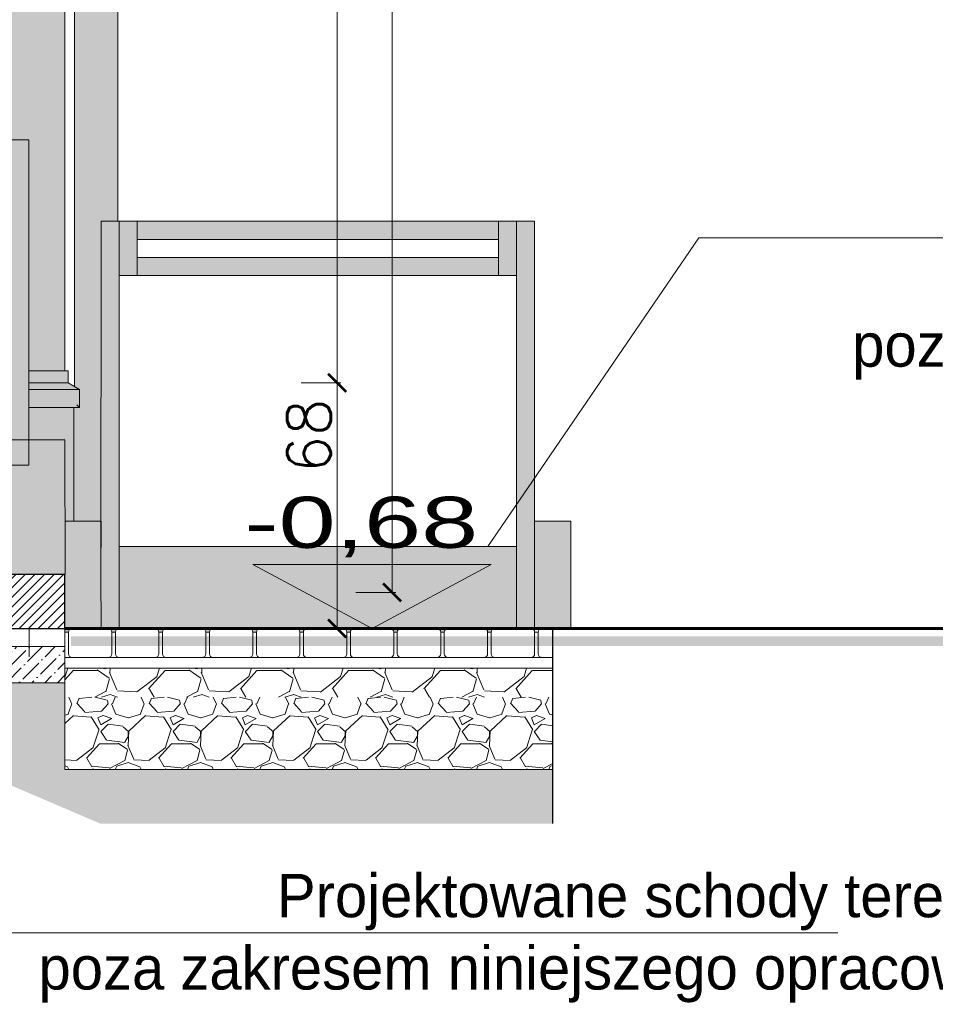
# Model space of a CAD drawing. Header units: millimetres. Extents: x -740 to 33545, y 5178 to 22494.
# Tile 14 of 250: x 2503 to 2756, y 9918 to 10190. Entities that reach past the tile are written whole.
import ezdxf
from ezdxf.lldxf.tags import DXFTag
from ezdxf.xclip import XClip

# ---------------------------------------------------------------- set-up
doc = ezdxf.new("R2010")
doc.units = ezdxf.units.MM
doc.header["$MEASUREMENT"] = 0
doc.header["$XCLIPFRAME"] = 0
doc.layers.get('Defpoints').update_dxf_attribs({"color": 252})
for name, color, linetype, lineweight in [('A_l.przekrojowa', 252, 'Continuous', 30), ('A_l.widokowa', 252, 'Continuous', 18), ('A_linie widokowe', 252, 'Continuous', 18), ('l. przekrojowa', 252, 'Continuous', 30), ('l.przerywana', 252, 'ICAD_ISO03W100', 5), ('l.widokowa', 252, 'Continuous', 15), ('l.wypeĹ‚nien', 252, 'Continuous', 5), ('l.wypeĹ‚nieĹ„', 252, 'Continuous', 5), ('wymiarowanie', 252, 'Continuous', 9)]:
    doc.layers.add(name, color=color, linetype=linetype, lineweight=lineweight)
doc.styles.add('PROFILE', font='GOTHIC.TTF', dxfattribs={"width": 0.8})
doc.styles.add('ROMANS', font='romans')
doc.styles.add('styl2', font='simplex.shx')
tags = doc.linetypes.add('ICAD_ISO03W100', pattern=[30, 12, -18]).pattern_tags.tags
tags[6:7] = [DXFTag(74, 4), DXFTag(75, 0), DXFTag(340, '0'), DXFTag(46, 1.0), DXFTag(50, 0.0), DXFTag(44, 0.0), DXFTag(45, 0.0)]
tags[4:5] = [DXFTag(74, 4), DXFTag(75, 0), DXFTag(340, '0'), DXFTag(46, 1.0), DXFTag(50, 0.0), DXFTag(44, 0.0), DXFTag(45, 0.0)]
doc.dimstyles.new('Skala 1-50', dxfattribs={"dimtxt": 12, "dimasz": 5, "dimexe": 1, "dimexo": 1, "dimgap": 1.5, "dimtad": 1, "dimdec": 1, "dimrnd": 0.5, "dimtxsty": 'styl2', "dimblk": 'ARCHTICK', "dimcen": 5, "dimadec": 0, "dimazin": 0, "dimtfac": 1, "dimtdec": 1, "dimtmove": 1, "dimatfit": 3, "dimldrblk": 'ARCHTICK', "dimfxl": 0, "dimlwd": -1, "dimlwe": -1, "dimarcsym": 0})

# ---------------------------------------------------------------- blocks, each defined once
blk = doc.blocks.new('MF2E40FB0')
at = {"true_color": 0xffffff}
blk.add_hatch(color=7, dxfattribs=at).paths.add_polyline_path([(193.989, 188.446), (193.989, 165.827), (315.555, 165.827), (315.555, 188.446)])
blk = doc.blocks.new('MF2E3DA70')
at = {"color": 250, "linetype": 'Continuous', "lineweight": 60, "true_color": 0x231f20}
blk.add_lwpolyline([(315.555, 188.446), (280.99, 188.446), (280.99, 188.446)], dxfattribs=at)
blk = doc.blocks.new('_ArchTick')
at = {"color": 0, "linetype": 'ByBlock', "const_width": 0.15}
blk.add_lwpolyline([(-0.5, -0.5), (0.5, 0.5)], dxfattribs=at)
blk = doc.blocks.new('*D2357')
at = {"layer": 'Defpoints', "color": 0}
for p in [(2546.91, 10089.6), (2549.51, 10021.6), (2590.42, 10021.6)]:
    blk.add_point(p, dxfattribs=at)
at = {"layer": 'wymiarowanie', "color": 0}
for p, q in [((2580.42, 10089.6), (2591.42, 10089.6)), ((2590.42, 10089.6), (2590.42, 10021.6)), ((2580.42, 10021.6), (2591.42, 10021.6))]:
    blk.add_line(p, q, dxfattribs=at)
at = {"layer": 'wymiarowanie', "color": 0, "xscale": 5, "yscale": 5, "zscale": 5}
for p, rotation in [((2590.42, 10089.6), 90), ((2590.42, 10021.6), 270)]:
    blk.add_blockref('_ArchTick', p, dxfattribs=dict(at, rotation=rotation))
at = {"layer": 'wymiarowanie', "color": 0, "insert": (2582.62, 10074.94), "char_height": 12, "attachment_point": 5, "rotation": 90, "style": 'styl2'}
blk.add_mtext('68', dxfattribs=at)
blk = doc.blocks.new('*D2358')
at = {"layer": 'Defpoints', "color": 0}
for p in [(2551.91, 10422.6), (2590.42, 10422.6), (2580.42, 10089.6)]:
    blk.add_point(p, dxfattribs=at)
at = {"layer": 'wymiarowanie', "color": 0}
for p, q in [((2580.42, 10422.6), (2591.42, 10422.6)), ((2590.42, 10089.6), (2590.42, 10422.6)), ((2581.42, 10089.6), (2591.42, 10089.6))]:
    blk.add_line(p, q, dxfattribs=at)
at = {"layer": 'wymiarowanie', "color": 0, "xscale": 5, "yscale": 5, "zscale": 5}
for p, rotation in [((2590.42, 10422.6), 90), ((2590.42, 10089.6), 270)]:
    blk.add_blockref('_ArchTick', p, dxfattribs=dict(at, rotation=rotation))
at = {"layer": 'wymiarowanie', "color": 0, "insert": (2582.62, 10256.1), "char_height": 12, "attachment_point": 5, "rotation": 90, "style": 'styl2'}
blk.add_mtext('333', dxfattribs=at)
blk = doc.blocks.new('*D2361')
at = {"layer": 'Defpoints', "color": 0}
for p in [(2580.42, 10442.45), (2580.42, 10031.6), (2605.61, 10031.6)]:
    blk.add_point(p, dxfattribs=at)
at = {"layer": 'wymiarowanie', "color": 0}
for p, q in [((2595.61, 10442.45), (2606.61, 10442.45)), ((2605.61, 10442.45), (2605.61, 10031.6)), ((2595.61, 10031.6), (2606.61, 10031.6))]:
    blk.add_line(p, q, dxfattribs=at)
at = {"layer": 'wymiarowanie', "color": 0, "xscale": 5, "yscale": 5, "zscale": 5}
for p, rotation in [((2605.61, 10442.45), 90), ((2605.61, 10031.6), 270)]:
    blk.add_blockref('_ArchTick', p, dxfattribs=dict(at, rotation=rotation))
at = {"layer": 'wymiarowanie', "color": 0, "insert": (2597.96, 10237.02), "char_height": 12, "attachment_point": 5, "rotation": 90, "style": 'styl2'}
blk.add_mtext('411', dxfattribs=at)

msp = doc.modelspace()

# ---------------------------------------------------------------- hatches: boundary and pattern name
at = {"layer": 'l.wypeĹ‚nien'}
h = msp.add_hatch(color=256, dxfattribs=at)
h.paths.add_polyline_path([(2517.67, 10088.59), (2519.14, 10087.74), (2519.14, 10082.74), (2517.56, 10082.74), (2517.56, 10051.3), (2525.05, 10051.3), (2525.06, 10134.3), (2529.67, 10134.3), (2529.67, 10308.08), (2517.67, 10308.08)])
h.paths.add_polyline_path([(2529.67, 10308.08), (2529.67, 10410.43), (2517.67, 10415.4), (2517.67, 10308.08)])
h.paths.add_polyline_path([(2517.67, 10415.4), (2529.67, 10410.43), (2553.44, 10434.19), (2541.44, 10439.16)])
h.paths.add_polyline_path([(2541.44, 10449.44), (2544.5, 10450.62), (2547.44, 10450.62, 0.184483), (2553.44, 10452.91), (2553.44, 10434.19), (2541.44, 10439.16)])
h = msp.add_hatch(color=256, dxfattribs=at)
h.paths.add_polyline_path([(2345.85, 10322.43), (2494.95, 10322.43), (2494.95, 10156.81), (2365, 10156.81), (2365, 10179.6), (2360, 10179.6), (2355, 10179.6), (2355, 10164.6), (2360, 10164.6), (2360, 10156.81), (2345.85, 10156.81)])
h.paths.add_polyline_path([(2410.06, 10096.6), (2410.06, 10092.9), (2494.95, 10092.9), (2494.95, 10141.81), (2365, 10141.81), (2365, 10096.6)])
h.paths.add_polyline_path([(2494.95, 10156.81), (2500.04, 10156.81), (2505.04, 10156.81), (2505.04, 10092.9), (2514.97, 10092.9), (2515.04, 10092.9), (2514.98, 10322.43), (2494.95, 10322.43)])
h.paths.add_polyline_path([(2365, 10146.81), (2494.95, 10146.81), (2494.95, 10151.81), (2365, 10151.81)])
h.paths.add_polyline_path([(2360, 10096.6), (2360, 10141.81), (2345.85, 10141.81), (2345.85, 10096.6)])
h.paths.add_polyline_path([(2345.85, 10146.81), (2360, 10146.81), (2360, 10151.81), (2345.85, 10151.81)])
h = msp.add_hatch(color=256, dxfattribs=at)
h.paths.add_polyline_path([(2250.01, 10156.81), (2343.85, 10156.81), (2345.85, 10156.81), (2360, 10156.81), (2365, 10156.81), (2494.95, 10156.81), (2494.95, 10151.81), (2365, 10151.81), (2360, 10151.81), (2345.85, 10151.81), (2343.85, 10151.81), (2255.01, 10151.81), (2255.01, 10146.81), (2343.85, 10146.81), (2345.85, 10146.81), (2360, 10146.81), (2365, 10146.81), (2494.95, 10146.81), (2494.95, 10141.81), (2365, 10141.81), (2360, 10141.81), (2345.85, 10141.81), (2343.85, 10141.81), (2250.01, 10141.81)])
h.paths.add_polyline_path([(2525.05, 10051.3), (2525.06, 10134.3), (2529.67, 10134.3), (2530.06, 10134.3), (2530.06, 10119.3), (2530.05, 10044.3), (2530.04, 10036.6), (2530.06, 10021.6, 0.414209), (2529.06, 10020.6), (2528.06, 10020.6, 0.414214), (2527.06, 10021.6), (2525.06, 10021.62), (2525.04, 10036.6)])
h.paths.add_polyline_path([(2640.04, 10021.6), (2644.06, 10021.6, -0.414214), (2645.04, 10021.6), (2645.04, 10051.3), (2645.04, 10134.3), (2640.04, 10134.3), (2640.04, 10119.3), (2640.04, 10044.3), (2640.04, 10021.6)])
h.paths.add_polyline_path([(2535.06, 10119.3), (2535.06, 10124.3), (2635.04, 10124.3), (2635.04, 10119.3)])
h.paths.add_polyline_path([(2535.06, 10134.3), (2635.04, 10134.3), (2635.04, 10129.3), (2535.06, 10129.3)])
h.paths.add_polyline_path([(2250, 10096.6), (2250.01, 10156.81), (2250.01, 10164.6), (2250.01, 10179.6), (2245.01, 10179.6), (2245, 10096.6)])
h.paths.add_polyline_path([(2500.04, 10141.81), (2500.04, 10092.9), (2500.04, 10089.6), (2500.04, 10087.74), (2500.04, 10082.74), (2500.04, 10073.81), (2505.04, 10073.81), (2505.04, 10082.74), (2505.04, 10087.74), (2505.04, 10089.6), (2505.04, 10092.9), (2505.04, 10156.81), (2500.04, 10156.81)])
h.paths.add_polyline_path([(2365, 10096.6), (2365, 10141.81), (2360, 10141.81), (2360, 10096.6)])
h.paths.add_polyline_path([(2365, 10156.81), (2365, 10179.6), (2360, 10179.6), (2360, 10164.6), (2360, 10156.81)])
h.paths.add_polyline_path([(2250.01, 10164.6), (2255.01, 10164.6), (2255.01, 10179.6), (2250.01, 10179.6)])
h.paths.add_polyline_path([(2355, 10179.6), (2355, 10164.6), (2360, 10164.6), (2360, 10179.6)])
h.paths.add_polyline_path([(2495.04, 10151.81), (2495.04, 10146.81), (2495.04, 10141.81), (2500.04, 10141.81), (2500.04, 10156.81), (2495.04, 10156.81)])
h.paths.add_polyline_path([(2535.06, 10134.3), (2535.06, 10119.3), (2530.06, 10119.3), (2530.06, 10134.3)])
h.paths.add_polyline_path([(2640.04, 10119.3), (2640.04, 10134.3), (2635.04, 10134.3), (2635.04, 10129.3), (2635.04, 10124.3), (2635.04, 10119.3)])
h.paths.add_polyline_path([(2365, 10146.81), (2365, 10151.81), (2360, 10151.81), (2360, 10146.81)])
h = msp.add_hatch(color=256, dxfattribs=at)
h.paths.add_polyline_path([(2530.04, 10036.6), (2530.06, 10021.6), (2540.06, 10021.6, -0.414214), (2541.06, 10020.6), (2542.06, 10020.6, -0.414214), (2543.06, 10021.6), (2553.06, 10021.6, -0.414214), (2554.06, 10020.6), (2555.06, 10020.6, -0.414214), (2556.06, 10021.6), (2566.06, 10021.6, -0.414214), (2567.06, 10020.6), (2568.06, 10020.6, -0.414214), (2569.06, 10021.6), (2579.06, 10021.6, -0.414214), (2580.06, 10020.6), (2581.06, 10020.6, -0.414214), (2582.06, 10021.6), (2592.06, 10021.6, -0.414214), (2593.06, 10020.6), (2594.06, 10020.6, -0.414214), (2595.06, 10021.6), (2605.06, 10021.6, -0.414214), (2606.06, 10020.6), (2607.06, 10020.6, -0.414214), (2608.06, 10021.6), (2618.06, 10021.6, -0.414214), (2619.06, 10020.6), (2620.06, 10020.6, -0.414214), (2621.06, 10021.6), (2631.06, 10021.6, -0.414214), (2632.06, 10020.6), (2633.06, 10020.6, -0.414214), (2634.06, 10021.6), (2640.04, 10021.6), (2640.04, 10044.3), (2530.05, 10044.3)])
h.paths.add_polyline_path([(2410.06, 10066.59), (2445.06, 10066.59), (2445.06, 10051.59), (2480.06, 10051.59), (2480.06, 10036.59), (2494.95, 10036.59), (2494.95, 10066.81), (2410.06, 10066.81)])
h.paths.add_polyline_path([(2235.04, 10084.34), (2235.04, 10089.6), (2410.06, 10089.6), (2410.06, 10087.74), (2410.06, 10082.74), (2410.06, 10081.59), (2370.06, 10081.59), (2368.95, 10081.62, 0.102767), (2368.55, 10081.71), (2358.55, 10081.91, 0.102767), (2358.15, 10081.83), (2355.95, 10081.87, 0.102767), (2355.55, 10081.97), (2345.55, 10082.17, 0.102767), (2345.15, 10082.09), (2342.9, 10082.14, 0.08926), (2342.56, 10082.21), (2332.56, 10082.41, 0.08926), (2332.21, 10082.35), (2329.91, 10082.4, 0.08926), (2329.56, 10082.47), (2319.56, 10082.67, 0.08926), (2319.21, 10082.61), (2316.91, 10082.66, 0.08926), (2316.56, 10082.73), (2306.56, 10082.93, 0.08926), (2306.21, 10082.87), (2303.91, 10082.92, 0.08926), (2303.56, 10082.99), (2293.56, 10083.19, 0.08926), (2293.22, 10083.13), (2290.91, 10083.18, 0.08926), (2290.57, 10083.25), (2280.57, 10083.45, 0.08926), (2280.22, 10083.39), (2277.86, 10083.44, 0.073486), (2277.57, 10083.49), (2267.57, 10083.69, 0.073486), (2267.28, 10083.65), (2264.86, 10083.7, 0.073486), (2264.57, 10083.75), (2254.57, 10083.95, 0.073486), (2254.28, 10083.91), (2251.86, 10083.96, 0.073486), (2251.57, 10084.01), (2241.58, 10084.21, 0.073486), (2241.29, 10084.17), (2238.86, 10084.22, 0.073486), (2238.58, 10084.27)])
h.paths.add_polyline_path([(2410.06, 10089.6), (2410.06, 10092.9), (2410.06, 10096.6), (2365, 10096.6), (2360, 10096.6), (2345.85, 10096.6), (2343.85, 10096.6), (2250, 10096.6), (2245, 10096.6), (2235.04, 10096.6), (2235.04, 10089.6)])
h.paths.add_polyline_path([(2410.06, 10073.81), (2494.95, 10073.81), (2494.95, 10082.74), (2410.06, 10082.74), (2410.06, 10081.59)])
h.paths.add_polyline_path([(2494.95, 10066.81), (2505.04, 10066.81), (2505.04, 10073.81), (2515.03, 10073.81), (2515.07, 10051.3), (2515.06, 10036.59), (2494.95, 10036.59)])
h.paths.add_polyline_path([(2494.95, 10066.81), (2494.95, 10073.81), (2410.06, 10073.81), (2410.06, 10066.81)])
h.paths.add_polyline_path([(2410.06, 10082.74), (2494.95, 10082.74), (2494.95, 10087.74), (2410.06, 10087.74)])
h.paths.add_polyline_path([(2515.03, 10073.81), (2515.07, 10051.3), (2517.56, 10051.3), (2517.56, 10082.74), (2505.04, 10082.74), (2505.04, 10073.81)])
h.paths.add_polyline_path([(2515.07, 10020.6), (2516.06, 10020.6, -0.414214), (2517.06, 10021.6), (2525.06, 10021.62), (2525.04, 10036.6), (2525.05, 10051.3), (2517.56, 10051.3), (2515.07, 10051.3), (2515.07, 10036.59), (2515.07, 10021.59)])
h.paths.add_polyline_path([(2494.95, 10089.6), (2494.95, 10092.9), (2410.06, 10092.9), (2410.06, 10089.6)])
h.paths.add_polyline_path([(2410.06, 10087.74), (2494.95, 10087.74), (2494.95, 10089.6), (2410.06, 10089.6)])
h.paths.add_polyline_path([(2505.04, 10066.81), (2505.04, 10073.81), (2500.04, 10073.81), (2494.95, 10073.81), (2494.95, 10066.81)])
h.paths.add_polyline_path([(2505.04, 10082.74), (2517.56, 10082.74), (2519.14, 10082.74), (2519.14, 10087.74), (2505.04, 10087.74)])
h.paths.add_polyline_path([(2500.04, 10073.81), (2500.04, 10082.74), (2494.95, 10082.74), (2494.95, 10073.81)])
h.paths.add_polyline_path([(2505.04, 10089.6), (2515.93, 10089.6), (2515.93, 10092.9), (2515.04, 10092.9), (2505.04, 10092.9)])
h.paths.add_polyline_path([(2505.04, 10087.74), (2519.14, 10087.74), (2517.67, 10088.59), (2515.93, 10089.6), (2505.04, 10089.6)])
h.paths.add_polyline_path([(2500.04, 10082.74), (2500.04, 10087.74), (2494.95, 10087.74), (2494.95, 10082.74)])
h.paths.add_polyline_path([(2500.04, 10089.6), (2500.04, 10092.9), (2494.95, 10092.9), (2494.95, 10089.6)])
h.paths.add_polyline_path([(2500.04, 10087.74), (2500.04, 10089.6), (2494.95, 10089.6), (2494.95, 10087.74)])
h = msp.add_hatch(dxfattribs=at)
h.set_pattern_fill('ANSI31', color=256, scale=15, style=0)
h.set_pattern_definition([(45, (-8047.5237, -3039.4074), (-1.32582521, 1.32582521), [])])
h.paths.add_polyline_path([(2405.06, 10061.59), (2405.06, 10051.59), (2440.06, 10051.59), (2445.06, 10051.59), (2445.06, 10066.59), (2410.06, 10066.59), (2405.06, 10066.59)])
h.paths.add_polyline_path([(2370.06, 10066.59), (2405.06, 10066.59), (2410.06, 10066.59), (2410.06, 10081.59), (2370.06, 10081.59), (2370.06, 10075.59), (2370.06, 10070.59)])
h.paths.add_polyline_path([(2475.06, 10021.59), (2515.06, 10021.59), (2515.06, 10036.59), (2515.06, 10036.59), (2494.95, 10036.59), (2480.06, 10036.59), (2475.06, 10036.59), (2475.06, 10031.59)])
h.paths.add_polyline_path([(2440.06, 10036.59), (2475.06, 10036.59), (2480.06, 10036.59), (2480.06, 10051.59), (2445.06, 10051.59), (2440.06, 10051.59), (2440.06, 10046.59)])
h = msp.add_hatch(dxfattribs=at)
h.set_pattern_fill('ANSI36', color=256, scale=20, style=0)
h.set_pattern_definition([(45, (-8047.5237, -3039.4074), (1.3258252, 4.86135912), [6.25, -1.25, 0, -1.25])])
h.paths.add_polyline_path([(2355.06, 10070.89), (2370.06, 10070.59), (2370.06, 10066.59), (2370.06, 10061.59), (2405.06, 10061.59), (2405.06, 10051.59), (2405.06, 10046.59), (2440.06, 10046.59), (2440.06, 10036.59), (2440.06, 10031.59), (2475.06, 10031.59), (2475.06, 10021.59), (2475.06, 10016.59), (2515.06, 10016.59), (2515.06, 10021.59), (2475.06, 10021.59), (2515.07, 10021.6), (2515.07, 10013.6), (2515.07, 10010.6), (2515.07, 10006.6), (2471.97, 10006.6), (2381.53, 10045.36), (2355.06, 10056.7)])
h = msp.add_hatch(dxfattribs=at)
h.set_pattern_fill('CONC', color=256, scale=20, style=0)
h.set_pattern_definition([(0, (-8028.524, -3026.607), (0, 20), [0, -20]), (0, (-8028.324, -3033.607), (0, 20), [0, -20]), (0, (-8027.724, -3022.807), (0, 20), [0, -20]), (338.1986, (-8038.1237, -3029.0074), (60.0000055, -19.9999982), [2.15406, -105.54924]), (216.8699, (-8036.1237, -3029.8074), (59.9999984, 40.0000025), [1, -99]), (130.6013, (-8036.9237, -3030.4074), (100.00000842, -119.99998036), [1.8439, -182.54698]), (206.5651, (-8043.524, -3032.807), (-19.999983, -20.000026), [0.44722, -44.27414]), (326.3099, (-8043.9237, -3033.0074), (39.9999912, -20.0000267), [0.72112, -71.38992]), (108.4349, (-8043.324, -3033.4074), (-19.999968, 40.0000087), [0.63246, -62.6131]), (225, (-8030.724, -3034.807), (-4e-15, -20.000006), [0.84852, -27.43574]), (0, (-8031.324, -3035.407), (20, 20), [1.2, -18.8]), (135, (-8030.124, -3035.407), (-20.000006, 2e-15), [0.84852, -27.43574]), (251.5651, (-8033.124, -3022.0074), (19.999968, 40.0000087), [0.63246, -62.6131]), (0, (-8033.324, -3022.607), (20, 20), [1, -19]), (143.1301, (-8032.3237, -3022.6074), (-59.9999984, 40.0000025), [1, -99]), (213.6901, (-8043.7237, -3021.8074), (39.9999912, 20.0000267), [0.72112, -71.38992]), (341.5651, (-8044.324, -3022.2074), (-40.0000087, 19.999968), [1.26492, -61.98064]), (126.8699, (-8043.1237, -3022.6074), (40.0000025, -59.9999984), [1, -99]), (0, (-8037.924, -3022.607), (0, 20), [0, -20]), (0, (-8043.324, -3027.807), (0, 20), [0, -20]), (0, (-8037.724, -3035.207), (0, 20), [0, -20]), (0, (-8032.324, -3029.007), (0, 20), [0, -20]), (0, (-8038.124, -3025.607), (0, 20), [0, -20]), (0, (-8042.524, -3025.007), (0, 20), [0, -20]), (0, (-8040.724, -3026.207), (0, 20), [0, -20]), (0, (-8041.524, -3031.007), (0, 20), [0, -20]), (0, (-8046.324, -3030.207), (0, 20), [0, -20]), (0, (-8046.124, -3025.607), (0, 20), [0, -20]), (0, (-8046.724, -3021.207), (0, 20), [0, -20]), (0, (-8040.524, -3020.407), (0, 20), [0, -20]), (0, (-8036.124, -3019.607), (0, 20), [0, -20]), (0, (-8029.124, -3020.407), (0, 20), [0, -20]), (0, (-8033.924, -3026.607), (0, 20), [0, -20]), (0, (-8035.924, -3023.007), (0, 20), [0, -20]), (0, (-8034.324, -3032.607), (0, 20), [0, -20]), (0, (-8040.324, -3033.607), (0, 20), [0, -20]), (0, (-8034.324, -3038.007), (0, 20), [0, -20]), (0, (-8040.924, -3036.807), (0, 20), [0, -20]), (0, (-8047.324, -3037.407), (0, 20), [0, -20]), (0, (-8044.924, -3038.407), (0, 20), [0, -20]), (0, (-8044.724, -3035.607), (0, 20), [0, -20]), (0, (-8031.324, -3038.807), (0, 20), [0, -20]), (0, (-8028.924, -3030.607), (0, 20), [0, -20]), (0, (-8029.924, -3024.607), (0, 20), [0, -20]), (0, (-8039.124, -3039.007), (0, 20), [0, -20])])
h.paths.add_polyline_path([(2378.31, 10030.42), (2524.88, 9967.6), (2650.06, 9967.6), (2650.06, 9982.6), (2515.07, 9982.6), (2515.07, 10006.6), (2471.97, 10006.6), (2381.53, 10045.36), (1968.46, 10053.62), (1968.46, 10038.62)])
msp.add_hatch(color=256, dxfattribs=at).paths.add_polyline_path([(2645.04, 10051.3), (2655.04, 10051.3), (2655.04, 10021.6), (2645.04, 10021.6)])
h = msp.add_hatch(dxfattribs=at)
h.set_pattern_fill('GRAVL1', color=256, style=0)
h.set_pattern_definition([(228.0128, (-19526.8869, -390.2186), (-203.1999551, -228.60003408), [3.417214, -338.304835]), (184.9697, (-19529.1729, -392.7586), (304.80002671, 25.3997792), [5.864047, -580.540495]), (132.5104, (-19535.0149, -393.2666), (253.99976425, -279.40022032), [4.134815, -409.347213]), (267.2737, (-19544.9209, -399.6166), (25.39989885, 508.00000749), [5.340045, -528.664373]), (292.8337, (-19545.1749, -404.9506), (-127.0002516, 304.79990886), [5.236337, -518.398074]), (357.2737, (-19543.1429, -409.7766), (-508.00000749, 25.39989885), [5.340045, -528.664373]), (37.6942, (-19537.8089, -410.0306), (-330.20018658, -253.99975629), [7.061937, -699.131165]), (72.2553, (-19532.2209, -405.7126), (177.800273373, 558.799904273), [6.667195, -660.052553]), (121.4296, (-19530.1889, -399.3626), (-203.20020915, 330.199873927), [5.35813, -530.455454]), (175.2364, (-19532.9829, -394.7906), (279.40002404, -25.39978493), [6.117133, -299.73938]), (222.3974, (-19539.0789, -394.2826), (-304.800186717, -279.399798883), [7.91078, -783.167725]), (138.8141, (-19519.7749, -399.8706), (-177.80007485, 152.39993176), [2.700045, -267.305638]), (171.4692, (-19521.8069, -398.0926), (330.199956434, -50.800200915), [5.13682, -508.54638]), (225, (-19526.887, -397.33), (-4e-15, -25.400008), [3.592093, -32.328917]), (203.1986, (-19528.665, -394.2826), (126.99999316, 50.80003366), [1.934413, -191.50622]), (291.8014, (-19530.443, -395.0446), (-25.3999977, 76.2000069), [2.735656, -134.047535]), (30.9638, (-19529.427, -397.5846), (76.1999498, 50.8000631), [4.443197, -143.662984]), (161.5651, (-19525.617, -395.2986), (50.800011, -25.3999594), [3.212871, -77.10899]), (16.3895, (-19545.1749, -395.0446), (254.00005584, 76.19981483), [4.50088, -445.588263]), (70.3462, (-19540.8569, -393.7746), (-101.59987928, -279.40005424), [3.77599, -373.822163]), (293.1986, (-19525.617, -390.2186), (-50.80003366, 126.99999316), [3.8688, -189.571833]), (343.6105, (-19524.0929, -393.7746), (-254.00005584, 76.19981483), [4.50088, -445.588263]), (339.444, (-19545.175, -410.7926), (-127.00004685, 50.7998983), [4.340352, -212.67735]), (294.7751, (-19541.1109, -412.3166), (-126.99980161, 279.40008691), [3.63672, -360.035932]), (66.8014, (-19525.363, -415.6186), (50.80003366, 126.99999316), [3.8688, -189.571833]), (17.354, (-19523.8389, -412.0626), (-330.200051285, -101.59986036), [4.257827, -421.52377]), (69.444, (-19537.809, -415.6186), (-50.7998983, -127.00004685), [2.170176, -214.847526]), (101.3099, (-19526.887, -415.6186), (-25.3999399, 101.6000191), [1.295146, -128.219937]), (165.9638, (-19527.141, -414.3486), (76.2000139, -25.3999507), [5.236337, -99.49053]), (186.009, (-19532.2209, -413.0786), (253.99999367, 25.399982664), [4.85267, -480.413644]), (303.6901, (-19529.427, -399.8706), (-25.4000339, 50.7999888), [3.66324, -87.917757]), (353.1572, (-19527.3949, -402.9186), (431.799983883, -50.800203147), [6.395568, -633.1601]), (60.9454, (-19521.045, -403.6806), (-101.6000007, -177.80000977), [2.615082, -258.89392]), (90, (-19519.775, -401.395), (-25.4, 25.4), [1.524, -23.876]), (120.2564, (-19532.7289, -412.3166), (101.59987012, -177.80006238), [3.52867, -349.339408]), (48.0128, (-19534.5069, -409.2686), (203.1999551, 228.60003408), [6.83443, -334.88762]), (0, (-19529.935, -404.189), (25.4, 25.4), [6.604, -18.796]), (325.3048, (-19523.3309, -404.1886), (-253.99985418, 177.80021868), [4.016096, -397.59316]), (254.0546, (-19520.029, -406.4746), (-25.3999972, -101.6000032), [3.69829, -181.216503]), (207.646, (-19521.0449, -410.0306), (-482.599893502, -254.000195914), [6.02145, -596.12464]), (175.4261, (-19526.3789, -412.8246), (-330.20001418, 25.39986795), [6.370295, -630.65848])])
h.paths.add_polyline_path([(2650.06, 10002.6), (2515.06, 10002.6), (2515.06, 10010.6), (2650.06, 10010.6)])
h = msp.add_hatch(dxfattribs=at)
h.set_pattern_fill('GRAVL1', color=256, scale=20, style=0)
h.set_pattern_definition([(228.0128, (-8033.1237, -3019.4074), (-159.99996464, -180.00002683), [2.69072, -266.38176]), (184.9697, (-8034.9237, -3021.4074), (240.00002103, 19.99982614), [4.61736, -457.1185]), (132.5104, (-8039.5237, -3021.8074), (199.99981437, -220.00017348), [3.25576, -322.32064]), (267.2737, (-8047.3237, -3026.8074), (19.999920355, 400.0000059), [4.20476, -416.27116]), (292.8337, (-8047.5237, -3031.0074), (-100.00019811, 239.999928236), [4.1231, -408.18746]), (357.2737, (-8045.9237, -3034.8074), (-400.0000059, 19.999920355), [4.20476, -416.27116]), (37.6942, (-8041.7237, -3035.0074), (-260.000146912, -199.999808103), [5.56058, -550.49698]), (72.2553, (-8037.3237, -3031.6074), (140.000215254, 439.999924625), [5.24976, -519.72642]), (121.4296, (-8035.7237, -3026.6074), (-160.000164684, 259.99990073), [4.219, -417.68146]), (175.2364, (-8037.9237, -3023.0074), (220.00001893, -19.99983065), [4.81664, -236.01526]), (222.3974, (-8042.7237, -3022.6074), (-240.000147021, -219.99984164), [6.22896, -616.6675]), (138.8141, (-8027.5237, -3027.0074), (-140.00005894, 119.99994627), [2.12602, -210.47688]), (171.4692, (-8029.1237, -3025.6074), (259.999965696, -40.0001582), [4.04474, -400.43022]), (225, (-8033.124, -3025.007), (-4e-15, -20.000006), [2.82842, -25.45584]), (203.1986, (-8034.5237, -3022.6074), (99.9999946, 40.0000265), [1.52316, -150.7923]), (291.8014, (-8035.9237, -3023.2074), (-19.9999982, 60.0000055), [2.15406, -105.54924]), (30.9638, (-8035.1237, -3025.2074), (59.99996045, 40.0000497), [3.49858, -113.12046]), (161.5651, (-8032.124, -3023.4074), (40.0000087, -19.999968), [2.52982, -60.71574]), (16.3895, (-8047.5237, -3023.2074), (200.00004397, 59.9998542), [3.544, -350.8569]), (70.3462, (-8044.1237, -3022.2074), (-79.99990495, -220.00004271), [2.97322, -294.34816]), (293.1986, (-8032.1237, -3019.4074), (-40.0000265, 99.9999946), [3.0463, -149.26916]), (343.6105, (-8030.9237, -3022.2074), (-200.00004397, 59.9998542), [3.544, -350.8569]), (339.444, (-8047.5237, -3035.6074), (-100.0000369, 39.99991993), [3.4176, -167.46248]), (294.7751, (-8044.3237, -3036.8074), (-99.99984378, 220.00006844), [2.86356, -283.49286]), (66.8014, (-8031.9237, -3039.4074), (40.0000265, 99.9999946), [3.0463, -149.26916]), (17.354, (-8030.7237, -3036.6074), (-260.00004038, -79.999890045), [3.35262, -331.90848]), (69.444, (-8041.7237, -3039.4074), (-39.99991993, -100.0000369), [1.7088, -169.17128]), (101.3099, (-8033.1237, -3039.4074), (-19.9999526, 80.000015), [1.0198, -100.96058]), (165.9638, (-8033.3237, -3038.4074), (60.0000109, -19.9999611), [4.1231, -78.339]), (186.009, (-8037.3237, -3037.4074), (199.99999502, 19.99998635), [3.821, -378.27846]), (303.6901, (-8035.1237, -3027.0074), (-20.0000267, 39.9999912), [2.88444, -69.22658]), (353.1572, (-8033.5237, -3029.4074), (339.99998731, -40.00015996), [5.03588, -498.55126]), (60.9454, (-8028.5237, -3030.0074), (-80.00000054, -140.0000077), [2.05912, -203.85348]), (90, (-8027.524, -3028.207), (-20, 20), [1.2, -18.8]), (120.2564, (-8037.7237, -3036.8074), (79.99989774, -140.00004912), [2.77848, -275.0704]), (48.0128, (-8039.1237, -3034.4074), (159.99996464, 180.00002683), [5.38144, -263.69104]), (0, (-8035.524, -3030.407), (20, 20), [5.2, -14.8]), (325.3048, (-8030.3237, -3030.4074), (-199.99988518, 140.00017219), [3.16228, -313.06548]), (254.0546, (-8027.7237, -3032.2074), (-19.9999978, -80.00000253), [2.91204, -142.69016]), (207.646, (-8028.5237, -3035.0074), (-379.999916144, -200.000154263), [4.7413, -469.38948]), (175.4261, (-8032.7237, -3037.2074), (-260.000011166, 19.999896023), [5.01598, -496.58148])])
h.paths.add_polyline_path([(2650.06, 9982.6), (2515.06, 9982.6), (2515.06, 10002.6), (2650.06, 10002.6)])

# ---------------------------------------------------------------- linework, layer by layer
at = {"layer": 'A_l.przekrojowa'}
msp.add_lwpolyline([(2650.06, 9967.63), (2650.06, 10021.6)], dxfattribs=at)
at = {"layer": 'A_l.widokowa', "ltscale": 0.3}
for p, q in [((2495.04, 10156.81), (2505.04, 10156.81)), ((2525.06, 10134.3), (2535.06, 10134.3)), ((2635.04, 10134.3), (2645.04, 10134.3)), ((2530.06, 10119.3), (2535.06, 10119.3)), ((2635.04, 10119.3), (2640.04, 10119.3)), ((2530.05, 10044.3), (2640.04, 10044.3))]:
    msp.add_line(p, q, dxfattribs=at)
at = {"layer": 'A_l.widokowa'}
for points in [[(2530.06, 10134.3), (2640.04, 10134.3), (2640.04, 10119.3), (2530.06, 10119.3)], [(2535.06, 10129.3), (2635.04, 10129.3), (2635.04, 10124.3), (2535.06, 10124.3)]]:
    msp.add_lwpolyline(points, close=True, dxfattribs=at)
for points in [[(2410.06, 10073.81), (2515.03, 10073.81), (2515.1, 10036.59)], [(2505.13, 10021.59), (2505.14, 10013.81)]]:
    msp.add_lwpolyline(points, dxfattribs=at)
at = {"layer": 'A_linie widokowe'}
for points in [[(2525.06, 10134.3), (2525.04, 10036.6), (2525.06, 10021.62)], [(2530.06, 10134.3), (2530.04, 10036.6), (2530.06, 10021.62)], [(2535.06, 10134.3), (2535.06, 10119.3)], [(2525.05, 10051.3), (2525.04, 10036.6), (2525.06, 10021.62)]]:
    msp.add_lwpolyline(points, dxfattribs=at)
at = {"layer": 'l. przekrojowa'}
msp.add_lwpolyline([(2475.06, 10021.59), (2515.06, 10021.59), (2515.06, 10036.59), (2475.06, 10036.59), (2475.06, 10021.59)], dxfattribs=at)
at = {"layer": 'l.przerywana', "ltscale": 0.3}
for p, q in [((2505.04, 10066.81), (2240.4, 10066.81)), ((2515.07, 9982.6, 0), (2515.07, 10036.59))]:
    msp.add_line(p, q, dxfattribs=at)
at = {"layer": 'l.widokowa'}
for p, q in [((2514.95, 10422.6), (2515.04, 10092.9)), ((2517.67, 10415.4), (2517.67, 10088.59)), ((2529.67, 10410.43), (2529.67, 10134.3)), ((2515.93, 10092.9), (2505.04, 10092.9)), ((2515.93, 10089.6), (2515.93, 10092.9)), ((2517.56, 10082.74), (2517.56, 10051.3)), ((2515, 10074.08), (2515.05, 10074.08)), ((2515.07, 10051.3), (2525.05, 10051.3)), ((2645.04, 10051.3), (2655.04, 10051.3)), ((2655.04, 10021.6), (2655.04, 10051.3)), ((2515.06, 10013.6, 0), (2650.06, 10013.6, 0)), ((2515.07, 10010.6, 0), (2650.06, 10010.6, 0)), ((2471.97, 10006.6), (2515.07, 10006.6)), ((2515.07, 9982.6, 0), (2650.06, 9982.6, 0))]:
    msp.add_line(p, q, dxfattribs=at)
at = {"layer": 'l.widokowa', "ltscale": 0.3}
for p, q in [((2515.29, 10092.9), (2514.97, 10092.9)), ((2515.93, 10089.6), (2505.04, 10089.6)), ((2519.14, 10087.74), (2505.04, 10087.74)), ((2519.14, 10082.74), (2505.04, 10082.74))]:
    msp.add_line(p, q, dxfattribs=at)
at = {"layer": 'l.widokowa'}
for points in [[(2505.04, 10066.81), (2505.04, 10156.81)], [(2635.04, 10119.3), (2635.04, 10134.3)], [(2640.04, 10021.6), (2640.04, 10134.3)], [(2645.04, 10021.6), (2645.04, 10134.3)], [(2515.93, 10089.6), (2519.14, 10087.74), (2519.14, 10082.74), (2518.4, 10083.49)], [(2645.04, 10021.6), (2645.04, 10051.3)]]:
    msp.add_lwpolyline(points, dxfattribs=at)
msp.add_lwpolyline([(2475.06, 10021.59), (2515.06, 10021.59), (2515.06, 10016.59), (2475.06, 10016.59)], close=True, dxfattribs=at)
at = {"layer": 'l.wypeĹ‚nieĹ„'}
for p, q in [((2515.06, 10020.6), (2516.06, 10020.6)), ((2528.06, 10020.6), (2529.06, 10020.6)), ((2541.06, 10020.6), (2542.06, 10020.6)), ((2554.06, 10020.6), (2555.06, 10020.6)), ((2554.06, 10020.6), (2555.06, 10020.6)), ((2567.06, 10020.6), (2568.06, 10020.6)), ((2580.06, 10020.6), (2581.06, 10020.6)), ((2593.06, 10020.6), (2594.06, 10020.6)), ((2606.06, 10020.6), (2607.06, 10020.6)), ((2606.06, 10020.6), (2607.06, 10020.6)), ((2619.06, 10020.6), (2620.06, 10020.6)), ((2632.06, 10020.6), (2633.06, 10020.6)), ((2645.06, 10020.6), (2646.06, 10020.6))]:
    msp.add_line(p, q, dxfattribs=at)
for points in [[(2517.06, 10013.6), (2527.06, 10013.6, 0.414214), (2528.06, 10014.6), (2528.06, 10020.6, 0.414214), (2527.06, 10021.6), (2517.06, 10021.6, 0.414214), (2516.06, 10020.6), (2516.06, 10014.6, 0.414214)], [(2530.06, 10013.6), (2540.06, 10013.6, 0.414214), (2541.06, 10014.6), (2541.06, 10020.6, 0.414214), (2540.06, 10021.6), (2530.06, 10021.6, 0.414214), (2529.06, 10020.6), (2529.06, 10014.6, 0.414214)], [(2543.06, 10013.6), (2553.06, 10013.6, 0.414214), (2554.06, 10014.6), (2554.06, 10020.6, 0.414214), (2553.06, 10021.6), (2543.06, 10021.6, 0.414214), (2542.06, 10020.6), (2542.06, 10014.6, 0.414214)], [(2556.06, 10013.6), (2566.06, 10013.6, 0.414214), (2567.06, 10014.6), (2567.06, 10020.6, 0.414214), (2566.06, 10021.6), (2556.06, 10021.6, 0.414214), (2555.06, 10020.6), (2555.06, 10014.6, 0.414214)], [(2569.06, 10013.6), (2579.06, 10013.6, 0.414214), (2580.06, 10014.6), (2580.06, 10020.6, 0.414214), (2579.06, 10021.6), (2569.06, 10021.6, 0.414214), (2568.06, 10020.6), (2568.06, 10014.6, 0.414214)], [(2582.06, 10013.6), (2592.06, 10013.6, 0.414214), (2593.06, 10014.6), (2593.06, 10020.6, 0.414214), (2592.06, 10021.6), (2582.06, 10021.6, 0.414214), (2581.06, 10020.6), (2581.06, 10014.6, 0.414214)], [(2595.06, 10013.6), (2605.06, 10013.6, 0.414214), (2606.06, 10014.6), (2606.06, 10020.6, 0.414214), (2605.06, 10021.6), (2595.06, 10021.6, 0.414214), (2594.06, 10020.6), (2594.06, 10014.6, 0.414214)], [(2608.06, 10013.6), (2618.06, 10013.6, 0.414214), (2619.06, 10014.6), (2619.06, 10020.6, 0.414214), (2618.06, 10021.6), (2608.06, 10021.6, 0.414214), (2607.06, 10020.6), (2607.06, 10014.6, 0.414214)], [(2621.06, 10013.6), (2631.06, 10013.6, 0.414214), (2632.06, 10014.6), (2632.06, 10020.6, 0.414214), (2631.06, 10021.6), (2621.06, 10021.6, 0.414214), (2620.06, 10020.6), (2620.06, 10014.6, 0.414214)], [(2634.06, 10013.6), (2644.06, 10013.6, 0.414214), (2645.06, 10014.6), (2645.06, 10020.6, 0.414214), (2644.06, 10021.6), (2634.06, 10021.6, 0.414214), (2633.06, 10020.6), (2633.06, 10014.6, 0.414214)]]:
    msp.add_lwpolyline(points, format="xyb", close=True, dxfattribs=at)
msp.add_lwpolyline([(2650.06, 10021.6), (2647.06, 10021.6, 0.414214), (2646.06, 10020.6), (2646.06, 10014.6, 0.414214), (2647.06, 10013.6), (2650.06, 10013.6)], format="xyb", dxfattribs=at)
at = {"layer": 'wymiarowanie'}
for p, q in [((2632.08, 10044.3), (2690.5, 10129.72)), ((2690.5, 10129.72), (2954.16, 10129.72)), ((2475.06, 10021.59), (2515.06, 10021.6)), ((2465.3, 9937.35), (2728.96, 9937.35))]:
    msp.add_line(p, q, dxfattribs=at)
at = {"layer": 'wymiarowanie', "linetype": 'ByBlock'}
msp.add_lwpolyline([(2600.06, 10021.6), (2633.02, 10039.33), (2567.11, 10039.33)], close=True, dxfattribs=at)

# ---------------------------------------------------------------- block references
ref = msp.add_blockref('MF2E3DA70', (-293.33, 8138.15), dxfattribs=dict(xscale=9.994634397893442, yscale=9.994634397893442, zscale=9.994634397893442))
XClip(ref).set_block_clipping_path([(280.6260249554, 187.7017468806), (315.5719073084, 188.7607130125)])
ref = msp.add_blockref('MF2E40FB0', (-293.33, 8138.15), dxfattribs=dict(xscale=9.994634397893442, yscale=9.994634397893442, zscale=9.994634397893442))
XClip(ref).set_block_clipping_path([(281.1555080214, 187.9664884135), (315.5719073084, 187.9664884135), (315.5719073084, 188.2312299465), (281.1555080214, 188.2312299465), (281.1555080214, 187.9664884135)])

# ---------------------------------------------------------------- texts
at = {"layer": 'wymiarowanie', "style": 'PROFILE', "width": 1.5}
msp.add_text('-0,68', height=14.149, dxfattribs=at).set_placement((2564.75, 10043.93))
at = {"layer": 'wymiarowanie', "linetype": 'Continuous', "char_height": 12, "width": 327.6277, "attachment_point": 3, "style": 'ROMANS'}
for s, insert in [('{\\fCentury Gothic|b0|i0|c238|p0;Projektowany podjazd dla osób }{\\fCentury Gothic|b0|i0|c238|p0;niepełenosprawnych}\\P{\\fCentury Gothic|b0|i0|c238|p0;poza zakresem niniejszego opracowania}\\P{\\fCentury Gothic|b0|i0|c238|p0; }', (3021.96, 10146.07)), ('{\\fCentury Gothic|b0|i0|c238|p0;Projektowane schody terenowe}\\P{\\fCentury Gothic|b0|i0|c238|p0;poza zakresem niniejszego opracowania}\\P{\\fCentury Gothic|b0|i0|c238|p0; }', (2796.76, 9953.7))]:
    msp.add_mtext(s, dxfattribs=dict(at, insert=insert))

# ---------------------------------------------------------------- dimensions: what is measured, and where the dimension line sits
at = {"layer": 'wymiarowanie'}
for base, p1, p2, override, picture, middle in [((2605.611, 10031.597), (2580.4193, 10442.4465), (2580.4193, 10031.597), {"dimtmove": 0, "dimfxl": 10}, '*D2361', (2597.961, 10237.0217)), ((2590.42, 10422.6), (2580.42, 10089.6), (2551.91, 10422.6), {"dimtmove": 1, "dimfxl": 10}, '*D2358', (2582.62, 10256.1))]:
    dim = msp.add_linear_dim(base=base, p1=p1, p2=p2, angle=90, dimstyle='Skala 1-50', override=override, dxfattribs=at)
    dim.commit()
    dim.dimension.update_dxf_attribs({"geometry": picture, "text_midpoint": middle})
dim = msp.add_linear_dim(base=(2590.42, 10021.6), p1=(2546.91, 10089.6), p2=(2549.51, 10021.6), angle=90, dimstyle='Skala 1-50', override={"dimtmove": 0, "dimfxl": 10}, dxfattribs=at)
dim.commit()
dim.dimension.update_dxf_attribs({"geometry": '*D2357', "text_midpoint": (2590.42, 10074.94), "dimtype": 160})

doc.saveas('drawing.dxf')
